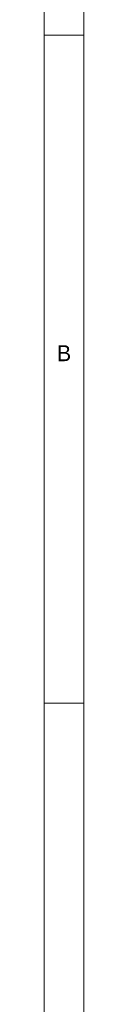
# Model space of a CAD drawing. Header units: inches. Extents: x 0 to 841, y 0 to 594.
# Tile 12 of 129: x 0 to 5, y 382 to 506. Entities that reach past the tile are written whole.
import ezdxf

# ---------------------------------------------------------------- set-up
doc = ezdxf.new("R2010")
doc.units = ezdxf.units.IN
doc.header["$LTSCALE"] = 46.255
doc.header["$MEASUREMENT"] = 0
doc.layers.get('0').update_dxf_attribs({"lineweight": 0})
doc.styles.add('Proxy_972A', font='trium.ttf.shx', dxfattribs={"height": 2})

msp = doc.modelspace()

# ---------------------------------------------------------------- linework, layer by layer
at = {"color": 7, "linetype": 'Continuous'}
for p, q in [((0, 0), (0, 594)), ((5, 589), (5, 5)), ((0, 504), (5, 504)), ((0, 420), (5, 420))]:
    msp.add_line(p, q, dxfattribs=at)

# ---------------------------------------------------------------- texts
at = {"color": 7, "linetype": 'Continuous', "style": 'Proxy_972A'}
msp.add_text('B', height=2, dxfattribs=at).set_placement((1.619, 463))

doc.saveas('drawing.dxf')
